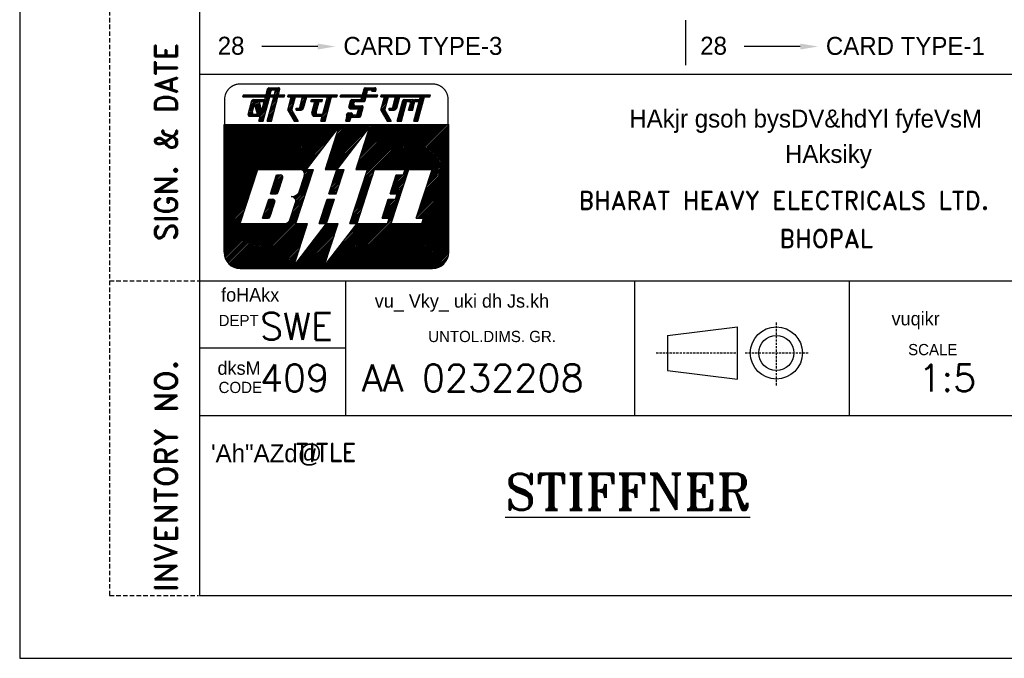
# Model space of a CAD drawing. Extents: x -1368 to 102, y -1052 to 1027.
# Tile 1 of 4: x -1368 to -602, y -1052 to -554. Entities that reach past the tile are written whole.
import ezdxf
from ezdxf.enums import TextEntityAlignment as Align

# ---------------------------------------------------------------- set-up
doc = ezdxf.new("R2010")
doc.units = 0
doc.header["$MEASUREMENT"] = 0
doc.linetypes.add('DASHED', pattern=[0.75, 0.5, -0.25])
doc.linetypes.add('HIDDEN', pattern=[0.375, 0.25, -0.125])
doc.layers.get('0').update_dxf_attribs({"linetype": 'CONTINUOUS'})
doc.layers.add('TEXT', color=3, linetype='CONTINUOUS')
doc.styles.add('HINDI', font='hindi')
doc.styles.add('ROMAND', font='romand')
doc.styles.add('ROMANS', font='romans')
doc.styles.add('ROMANT', font='romant.shx')

# ---------------------------------------------------------------- blocks, each defined once
blk = doc.blocks.new('*X17')
at = {"color": 0}
for p, q in [((31.56, 28.02), (32.19, 28.65)), ((31.62, 28.26), (32.25, 28.89)), ((31.69, 28.51), (32.28, 29.1)), ((31.75, 28.75), (32.11, 29.1)), ((31.82, 28.99), (31.93, 29.1)), ((31.23, 26.81), (31.86, 27.44)), ((31.3, 27.06), (31.93, 27.68)), ((31.36, 27.3), (31.99, 27.93)), ((31.43, 27.54), (32.06, 28.17)), ((31.49, 27.78), (32.12, 28.41)), ((31.16, 26.39), (31.73, 26.96)), ((31.17, 26.57), (31.8, 27.2)), ((31.34, 26.39), (31.67, 26.72)), ((31.52, 26.39), (31.6, 26.48))]:
    blk.add_line(p, q, dxfattribs=at)
blk = doc.blocks.new('*X16')
at = {"color": 0}
for p, q in [((29.69, 27.92), (30.56, 28.79)), ((29.76, 28.17), (30.38, 28.79)), ((29.82, 28.41), (30.2, 28.79)), ((29.89, 28.65), (30.03, 28.79)), ((30.5, 28.56), (30.73, 28.79)), ((30.62, 27.97), (31.44, 28.79)), ((30.66, 28.54), (30.91, 28.79)), ((30.69, 28.21), (31.14, 28.67)), ((30.73, 28.44), (31.07, 28.77)), ((31.15, 28.67), (31.26, 28.79)), ((31.39, 28.56), (31.62, 28.79)), ((31.57, 28.56), (31.75, 28.75)), ((29.43, 26.96), (30.06, 27.59)), ((29.5, 27.2), (30.13, 27.83)), ((29.56, 27.44), (30.19, 28.07)), ((29.63, 27.68), (30.26, 28.31)), ((30.56, 27.73), (31.19, 28.36)), ((30.63, 27.62), (31.12, 28.12)), ((30.8, 27.62), (31.06, 27.88)), ((30.98, 27.62), (30.99, 27.64)), ((29.3, 26.47), (29.93, 27.1)), ((29.37, 26.72), (30, 27.34)), ((29.4, 26.39), (29.87, 26.86)), ((29.57, 26.39), (29.8, 26.62))]:
    blk.add_line(p, q, dxfattribs=at)
blk = doc.blocks.new('*X15')
at = {"color": 0}
for p, q in [((27.5, 27.86), (28.13, 28.49)), ((27.57, 28.1), (28.2, 28.73)), ((27.63, 28.34), (28.26, 28.97)), ((27.7, 28.58), (28.22, 29.1)), ((27.76, 28.82), (28.04, 29.1)), ((27.83, 29.06), (27.86, 29.1)), ((28.5, 27.62), (29.39, 28.5)), ((28.82, 28.12), (29.45, 28.74)), ((28.89, 28.36), (29.52, 28.99)), ((28.95, 28.6), (29.45, 29.1)), ((29.02, 28.84), (29.28, 29.1)), ((29.08, 29.08), (29.1, 29.1)), ((27.44, 27.62), (28.07, 28.24)), ((27.51, 27.51), (28, 28)), ((27.57, 27.39), (27.94, 27.76)), ((27.64, 27.28), (27.93, 27.57)), ((27.7, 27.17), (27.99, 27.46)), ((28.36, 27.65), (28.56, 27.85)), ((28.36, 27.83), (28.38, 27.85)), ((28.68, 27.62), (29.32, 28.26)), ((28.86, 27.62), (29.26, 28.02)), ((29.08, 27.67), (29.17, 27.76)), ((27.76, 27.06), (28.06, 27.35)), ((27.83, 26.95), (28.12, 27.24)), ((27.89, 26.83), (28.19, 27.13)), ((27.96, 26.72), (28.25, 27.01)), ((28.02, 26.61), (28.32, 26.9)), ((28.09, 26.5), (28.38, 26.79)), ((28.16, 26.39), (28.44, 26.68)), ((28.33, 26.39), (28.51, 26.56)), ((28.51, 26.39), (28.57, 26.45))]:
    blk.add_line(p, q, dxfattribs=at)
blk = doc.blocks.new('*X14')
at = {"color": 0}
for p, q in [((27.48, 29.25), (27.56, 29.33)), ((27.51, 29.1), (27.74, 29.33)), ((27.69, 29.1), (27.92, 29.33)), ((27.86, 29.1), (28.09, 29.33)), ((28.04, 29.1), (28.27, 29.33)), ((28.22, 29.1), (28.45, 29.33)), ((28.39, 29.1), (28.62, 29.33)), ((28.57, 29.1), (28.8, 29.33)), ((28.75, 29.1), (28.98, 29.33)), ((28.92, 29.1), (29.15, 29.33)), ((29.1, 29.1), (29.33, 29.33)), ((29.28, 29.1), (29.51, 29.33)), ((29.45, 29.1), (29.68, 29.33)), ((29.63, 29.1), (29.86, 29.33)), ((29.81, 29.1), (30.04, 29.33)), ((29.98, 29.1), (30.21, 29.33)), ((30.16, 29.1), (30.39, 29.33)), ((30.34, 29.1), (30.57, 29.33)), ((30.51, 29.1), (30.74, 29.33)), ((30.69, 29.1), (30.92, 29.33)), ((30.87, 29.1), (31.1, 29.33)), ((31.04, 29.1), (31.27, 29.33)), ((31.22, 29.1), (31.45, 29.33)), ((31.4, 29.1), (31.63, 29.33)), ((31.57, 29.1), (31.8, 29.33)), ((31.75, 29.1), (31.98, 29.33)), ((31.93, 29.1), (32.16, 29.33)), ((32.11, 29.1), (32.34, 29.33)), ((32.28, 29.1), (32.51, 29.33)), ((32.46, 29.1), (32.69, 29.33)), ((32.64, 29.1), (32.87, 29.33)), ((32.81, 29.1), (32.93, 29.22))]:
    blk.add_line(p, q, dxfattribs=at)
blk = doc.blocks.new('*X13')
at = {"color": 0}
for p, q in [((23.88, 27.95), (24.72, 28.79)), ((23.95, 28.19), (24.55, 28.79)), ((24.01, 28.43), (24.37, 28.79)), ((24.08, 28.67), (24.19, 28.79)), ((24.67, 28.56), (24.9, 28.79)), ((24.85, 28.56), (25.08, 28.79)), ((25.02, 28.56), (25.56, 29.1)), ((25.2, 28.56), (25.74, 29.1)), ((25.32, 29.03), (25.39, 29.1)), ((25.38, 28.56), (25.76, 28.94)), ((25.56, 28.56), (25.69, 28.7)), ((23.92, 27.81), (24.44, 28.33)), ((24.06, 27.77), (24.45, 28.17)), ((24.23, 27.77), (24.56, 28.1)), ((24.41, 27.77), (24.74, 28.1)), ((24.55, 26.85), (25.43, 27.73)), ((24.59, 27.77), (24.92, 28.1)), ((24.73, 26.85), (25.37, 27.49)), ((24.76, 27.77), (25.09, 28.1)), ((24.87, 27.34), (25.49, 27.96)), ((24.9, 27.72), (25.27, 28.1)), ((24.93, 27.59), (25.42, 28.07)), ((23.63, 26.99), (23.95, 27.31)), ((23.69, 27.23), (23.76, 27.29)), ((23.7, 26.88), (24.13, 27.31)), ((23.84, 26.85), (24.26, 27.26)), ((24.02, 26.85), (24.29, 27.12)), ((24.2, 26.85), (24.43, 27.08)), ((24.38, 26.85), (24.61, 27.08)), ((24.91, 26.85), (25.3, 27.25)), ((25.08, 26.85), (25.24, 27.01))]:
    blk.add_line(p, q, dxfattribs=at)
blk = doc.blocks.new('*X12')
at = {"color": 0}
for p, q in [((22.95, 29.14), (23.14, 29.33)), ((23.09, 29.1), (23.32, 29.33)), ((23.27, 29.1), (23.5, 29.33)), ((23.44, 29.1), (23.67, 29.33)), ((23.62, 29.1), (23.85, 29.33)), ((23.8, 29.1), (24.03, 29.33)), ((23.97, 29.1), (24.2, 29.33)), ((24.15, 29.1), (24.38, 29.33)), ((24.33, 29.1), (24.56, 29.33)), ((24.5, 29.1), (24.73, 29.33)), ((24.68, 29.1), (24.91, 29.33)), ((24.86, 29.1), (25.09, 29.33)), ((25.03, 29.1), (25.26, 29.33)), ((25.21, 29.1), (25.44, 29.33)), ((25.39, 29.1), (25.62, 29.33)), ((25.56, 29.1), (25.79, 29.33)), ((25.74, 29.1), (25.97, 29.33)), ((25.92, 29.1), (26.15, 29.33)), ((26.09, 29.1), (26.32, 29.33)), ((26.27, 29.1), (26.5, 29.33)), ((26.45, 29.1), (26.68, 29.33)), ((26.63, 29.1), (26.86, 29.33)), ((26.8, 29.1), (27.03, 29.33)), ((26.98, 29.1), (27.08, 29.2))]:
    blk.add_line(p, q, dxfattribs=at)
blk = doc.blocks.new('*X11')
at = {"color": 0}
for p, q in [((25.44, 29.33), (26.21, 30.1)), ((25.45, 29.52), (26.03, 30.1)), ((25.52, 29.76), (25.86, 30.1)), ((25.58, 30), (25.67, 30.09)), ((25.62, 29.33), (25.95, 29.66)), ((26.16, 29.87), (26.39, 30.1)), ((26.33, 29.87), (26.56, 30.1)), ((26.44, 29.8), (26.74, 30.1)), ((26.54, 29.72), (26.89, 30.07)), ((26.71, 29.72), (26.94, 29.95)), ((25.79, 29.33), (25.89, 29.42))]:
    blk.add_line(p, q, dxfattribs=at)
blk = doc.blocks.new('*X10')
at = {"color": 0}
for p, q in [((23.56, 26.39), (24.02, 26.85)), ((23.6, 26.61), (23.84, 26.85)), ((23.67, 26.85), (23.7, 26.88)), ((23.74, 26.39), (24.1, 26.75)), ((23.92, 26.39), (24.04, 26.51))]:
    blk.add_line(p, q, dxfattribs=at)
blk = doc.blocks.new('*X9')
at = {"color": 0}
for p, q in [((17.09, 29.11), (17.31, 29.33)), ((17.26, 29.1), (17.49, 29.33)), ((17.43, 29.1), (17.66, 29.33)), ((17.61, 29.1), (17.84, 29.33)), ((17.79, 29.1), (18.02, 29.33)), ((17.96, 29.1), (18.19, 29.33)), ((18.14, 29.1), (18.37, 29.33)), ((18.32, 29.1), (18.55, 29.33)), ((18.49, 29.1), (18.72, 29.33)), ((18.67, 29.1), (18.9, 29.33)), ((18.85, 29.1), (19.08, 29.33)), ((19.02, 29.1), (19.25, 29.33)), ((19.2, 29.1), (19.43, 29.33)), ((19.38, 29.1), (19.61, 29.33)), ((19.55, 29.1), (19.78, 29.33)), ((19.7, 28.71), (19.77, 28.79)), ((19.72, 28.56), (19.95, 28.79)), ((19.73, 29.1), (19.96, 29.33)), ((19.9, 28.56), (20.13, 28.79)), ((19.91, 29.1), (20.14, 29.33)), ((20.07, 28.56), (20.3, 28.79)), ((20.08, 29.1), (20.31, 29.33)), ((20.25, 28.56), (20.48, 28.79)), ((20.26, 29.1), (20.49, 29.33)), ((20.43, 28.56), (20.66, 28.79)), ((20.44, 29.1), (20.67, 29.33)), ((20.61, 29.1), (20.84, 29.33)), ((20.61, 28.56), (20.84, 28.79)), ((20.78, 28.56), (20.95, 28.73)), ((20.79, 29.1), (21.02, 29.33)), ((20.97, 29.1), (21.2, 29.33)), ((21.15, 29.1), (21.38, 29.33)), ((21.32, 29.1), (21.55, 29.33)), ((21.5, 29.1), (21.73, 29.33)), ((21.68, 29.1), (21.91, 29.33)), ((21.85, 29.1), (22.08, 29.33)), ((22.03, 29.1), (22.26, 29.33)), ((22.21, 29.1), (22.44, 29.33)), ((22.38, 29.1), (22.61, 29.33))]:
    blk.add_line(p, q, dxfattribs=at)
blk = doc.blocks.new('*X8')
at = {"color": 0}
for p, q in [((17.18, 27.97), (17.81, 28.59)), ((17.25, 28.21), (17.88, 28.84)), ((17.31, 28.45), (17.94, 29.08)), ((17.38, 28.69), (17.79, 29.1)), ((17.44, 28.93), (17.61, 29.1)), ((18.44, 27.98), (19.07, 28.61)), ((18.5, 28.22), (19.13, 28.85)), ((18.57, 28.47), (19.2, 29.09)), ((18.63, 28.71), (19.02, 29.1)), ((18.7, 28.95), (18.85, 29.1)), ((19.94, 27.89), (20.57, 28.52)), ((20, 28.13), (20.43, 28.56)), ((20.07, 28.38), (20.25, 28.56)), ((21.19, 27.91), (21.82, 28.54)), ((21.26, 28.15), (21.89, 28.78)), ((21.32, 28.39), (21.95, 29.02)), ((21.39, 28.63), (21.85, 29.1)), ((21.45, 28.88), (21.68, 29.1)), ((17.12, 27.72), (17.75, 28.35)), ((17.13, 27.56), (17.68, 28.11)), ((17.19, 27.44), (17.62, 27.87)), ((17.26, 27.33), (17.55, 27.63)), ((17.32, 27.22), (17.61, 27.51)), ((17.39, 27.11), (17.68, 27.4)), ((18.01, 27.73), (18.13, 27.85)), ((18.07, 27.62), (18.31, 27.85)), ((18.25, 27.62), (19, 28.37)), ((18.43, 27.62), (18.94, 28.13)), ((18.61, 27.62), (18.87, 27.89)), ((19.77, 27.2), (20.37, 27.8)), ((19.81, 27.41), (20.44, 28.04)), ((19.82, 27.07), (20.31, 27.56)), ((19.87, 27.65), (20.5, 28.28)), ((20.92, 26.93), (21.56, 27.57)), ((21, 27.19), (21.63, 27.81)), ((21.06, 27.43), (21.69, 28.06)), ((21.13, 27.67), (21.76, 28.3)), ((17.45, 27), (17.74, 27.29)), ((17.51, 26.88), (17.81, 27.18)), ((17.58, 26.77), (17.87, 27.06)), ((17.64, 26.66), (17.94, 26.95)), ((17.71, 26.55), (18, 26.84)), ((17.77, 26.44), (18.07, 26.73)), ((17.9, 26.39), (18.13, 26.62)), ((18.08, 26.39), (18.19, 26.5)), ((18.26, 26.39), (18.26, 26.39)), ((19.91, 26.98), (20.25, 27.32)), ((20.04, 26.93), (20.3, 27.19)), ((20.21, 26.93), (20.44, 27.16)), ((20.39, 26.93), (20.62, 27.16)), ((20.57, 26.93), (20.8, 27.16)), ((20.74, 26.93), (20.97, 27.16)), ((20.8, 26.46), (21.43, 27.09)), ((20.87, 26.7), (21.5, 27.33)), ((20.91, 26.39), (21.37, 26.85)), ((21.09, 26.39), (21.3, 26.61))]:
    blk.add_line(p, q, dxfattribs=at)
blk = doc.blocks.new('*X7')
at = {"color": 0}
for p, q in [((13.41, 28.26), (13.71, 28.56)), ((13.45, 28.12), (13.89, 28.56)), ((13.46, 28.49), (13.51, 28.54)), ((13.49, 27.98), (13.95, 28.44)), ((13.53, 27.85), (13.98, 28.3)), ((13.57, 27.71), (14.01, 28.16)), ((13.6, 27.57), (14.05, 28.02)), ((13.64, 27.43), (14.08, 27.87)), ((13.68, 27.29), (14.12, 27.73)), ((13.72, 27.16), (14.15, 27.59)), ((13.9, 27.16), (14.17, 27.43)), ((14.08, 27.16), (14.1, 27.18))]:
    blk.add_line(p, q, dxfattribs=at)
blk = doc.blocks.new('*X6')
at = {"color": 0}
for p, q in [((12.91, 27.94), (13.46, 28.49)), ((12.97, 28.18), (13.59, 28.79)), ((13.04, 28.42), (13.41, 28.79)), ((13.1, 28.66), (13.23, 28.79)), ((13.51, 28.54), (13.76, 28.79)), ((13.71, 28.56), (13.94, 28.79)), ((13.89, 28.56), (14.12, 28.79)), ((14.06, 28.56), (14.29, 28.79)), ((14.24, 28.56), (14.47, 28.79)), ((14.42, 28.56), (14.49, 28.63)), ((12.7, 27.02), (13.19, 27.51)), ((12.72, 27.21), (13.26, 27.76)), ((12.78, 27.45), (13.32, 28)), ((12.84, 27.69), (13.39, 28.24)), ((12.79, 26.94), (13.15, 27.29)), ((12.96, 26.93), (13.22, 27.18)), ((13.14, 26.93), (13.37, 27.16)), ((13.32, 26.93), (13.55, 27.16)), ((13.49, 26.93), (13.72, 27.16)), ((13.67, 26.93), (13.9, 27.16)), ((13.85, 26.93), (14.08, 27.16)), ((14.03, 26.93), (14.04, 26.94))]:
    blk.add_line(p, q, dxfattribs=at)
blk = doc.blocks.new('*X5')
at = {"color": 0}
for p, q in [((12.13, 29.1), (12.36, 29.33)), ((12.15, 29.3), (12.18, 29.33)), ((12.31, 29.1), (12.54, 29.33)), ((12.48, 29.1), (12.71, 29.33)), ((12.66, 29.1), (12.89, 29.33)), ((12.84, 29.1), (13.07, 29.33)), ((13.01, 29.1), (13.24, 29.33)), ((13.19, 29.1), (13.42, 29.33)), ((13.37, 29.1), (13.6, 29.33)), ((13.54, 29.1), (13.77, 29.33)), ((13.72, 29.1), (13.95, 29.33)), ((13.9, 29.1), (14.13, 29.33)), ((14.07, 29.1), (14.3, 29.33)), ((14.25, 29.1), (14.48, 29.33)), ((14.43, 29.1), (14.66, 29.33)), ((14.6, 29.1), (14.83, 29.33)), ((14.78, 29.1), (15.01, 29.33)), ((14.96, 29.1), (15.19, 29.33)), ((15.13, 29.1), (15.36, 29.33)), ((15.31, 29.1), (15.54, 29.33)), ((15.49, 29.1), (15.72, 29.33)), ((15.66, 29.1), (15.89, 29.33)), ((15.84, 29.1), (16.07, 29.33)), ((16.02, 29.1), (16.25, 29.33)), ((16.2, 29.1), (16.43, 29.33)), ((16.37, 29.1), (16.6, 29.33)), ((16.55, 29.1), (16.76, 29.31))]:
    blk.add_line(p, q, dxfattribs=at)
blk = doc.blocks.new('*X4')
at = {"color": 0}
for p, q in [((14.69, 29.36), (15.43, 30.1)), ((14.75, 29.6), (15.25, 30.1)), ((14.81, 29.84), (15.07, 30.1)), ((14.83, 29.33), (15.25, 29.74)), ((15.37, 29.87), (15.6, 30.1)), ((15.55, 29.87), (15.78, 30.1)), ((15.62, 29.41), (16.21, 30)), ((15.67, 29.81), (15.96, 30.1)), ((15.68, 29.65), (16.12, 30.09)), ((15.72, 29.33), (16.18, 29.79)), ((15.01, 29.33), (15.18, 29.5)), ((15.89, 29.33), (16.12, 29.55))]:
    blk.add_line(p, q, dxfattribs=at)
blk = doc.blocks.new('*X3')
at = {"color": 0}
for p, q in [((14.3, 27.91), (14.93, 28.54)), ((14.36, 28.15), (14.99, 28.78)), ((14.43, 28.39), (15.05, 29.02)), ((14.49, 28.63), (14.96, 29.1)), ((14.56, 28.87), (14.78, 29.1)), ((15.23, 27.96), (15.86, 28.59)), ((15.29, 28.2), (15.92, 28.83)), ((15.36, 28.44), (15.99, 29.07)), ((15.42, 28.68), (15.84, 29.1)), ((15.49, 28.92), (15.66, 29.1)), ((14.04, 26.94), (14.67, 27.57)), ((14.1, 27.18), (14.73, 27.81)), ((14.17, 27.43), (14.8, 28.05)), ((14.23, 27.67), (14.86, 28.3)), ((14.97, 26.99), (15.6, 27.62)), ((15.04, 27.23), (15.66, 27.86)), ((15.1, 27.48), (15.73, 28.1)), ((15.17, 27.72), (15.79, 28.34)), ((13.91, 26.46), (14.54, 27.09)), ((13.97, 26.7), (14.6, 27.33)), ((14.02, 26.39), (14.47, 26.85)), ((14.19, 26.39), (14.41, 26.61)), ((14.84, 26.51), (15.47, 27.14)), ((14.9, 26.39), (15.41, 26.9)), ((14.91, 26.75), (15.54, 27.38)), ((15.08, 26.39), (15.34, 26.65)), ((15.25, 26.39), (15.28, 26.41))]:
    blk.add_line(p, q, dxfattribs=at)
blk = doc.blocks.new('*X2')
at = {"color": 0}
for p, q in [((10, 17.42), (18.58, 26)), ((10, 17.6), (18.4, 26)), ((10, 17.78), (18.22, 26)), ((10, 17.95), (18.05, 26)), ((10, 18.13), (17.87, 26)), ((10, 18.31), (17.69, 26)), ((10, 18.49), (17.51, 26)), ((10, 18.66), (17.34, 26)), ((10, 18.84), (17.16, 26)), ((10, 19.02), (16.98, 26)), ((10, 19.19), (16.81, 26)), ((10, 19.37), (16.63, 26)), ((10, 19.55), (16.45, 26)), ((10, 19.72), (16.28, 26)), ((10, 19.9), (16.1, 26)), ((10, 20.08), (15.92, 26)), ((10, 20.25), (15.75, 26)), ((10, 20.43), (15.57, 26)), ((10, 20.61), (15.39, 26)), ((10, 20.78), (15.22, 26)), ((10, 20.96), (15.04, 26)), ((10, 21.14), (14.86, 26)), ((10, 21.31), (14.69, 26)), ((10, 21.49), (14.51, 26)), ((10, 21.67), (14.33, 26)), ((10, 21.84), (14.16, 26)), ((10, 22.02), (13.98, 26)), ((10, 22.2), (13.8, 26)), ((10, 22.37), (13.63, 26)), ((10, 22.55), (13.45, 26)), ((10, 22.73), (13.27, 26)), ((10, 22.9), (13.1, 26)), ((10, 23.08), (12.92, 26)), ((10, 23.26), (12.74, 26)), ((10, 23.44), (12.56, 26)), ((10, 23.61), (12.39, 26)), ((10, 23.79), (12.21, 26)), ((10, 23.97), (12.03, 26)), ((10, 24.14), (11.86, 26)), ((10, 24.32), (11.68, 26)), ((10, 24.5), (11.5, 26)), ((10, 24.67), (11.33, 26)), ((10, 24.85), (11.15, 26)), ((10, 25.03), (10.97, 26)), ((10, 25.2), (10.8, 26)), ((10, 25.38), (10.62, 26)), ((10, 25.56), (10.44, 26)), ((10, 25.73), (10.27, 26)), ((10, 25.91), (10.09, 26)), ((13.75, 21), (18.75, 26)), ((13.93, 21), (18.93, 26)), ((14.11, 21), (19.11, 26)), ((14.28, 21), (19.28, 26)), ((14.46, 21), (19.46, 26)), ((14.64, 21), (19.64, 26)), ((14.81, 21), (19.81, 26)), ((14.99, 21), (19.99, 26)), ((15.17, 21), (20.17, 26)), ((15.34, 21), (20.34, 26)), ((15.52, 21), (20.52, 26)), ((15.7, 21), (20.7, 26)), ((15.87, 21), (20.87, 26)), ((16.05, 21), (21.05, 26)), ((16.23, 21), (21.23, 26)), ((16.4, 21), (21.4, 26)), ((16.58, 21), (21.58, 26)), ((16.76, 21), (21.76, 26)), ((16.93, 21), (21.93, 26)), ((17.11, 21), (22.11, 26)), ((17.29, 21), (22.29, 26)), ((17.46, 21), (22.46, 26)), ((17.64, 21), (22.64, 26)), ((17.82, 21), (22.82, 26)), ((17.99, 21), (22.99, 26)), ((18.17, 21), (22.37, 25.2)), ((21.28, 21.11), (26.18, 26)), ((21.35, 21), (26.35, 26)), ((21.37, 21.37), (26, 26)), ((21.45, 21.63), (25.82, 26)), ((21.53, 21), (25.9, 25.37)), ((21.54, 21.89), (25.65, 26)), ((21.62, 22.16), (25.47, 26)), ((21.71, 22.42), (25.29, 26)), ((21.8, 22.68), (25.12, 26)), ((21.88, 22.94), (24.94, 26)), ((21.97, 23.2), (24.76, 26)), ((22.05, 23.46), (24.59, 26)), ((22.14, 23.73), (24.41, 26)), ((22.22, 23.99), (24.23, 26)), ((22.31, 24.25), (24.06, 26)), ((22.39, 24.51), (23.88, 26)), ((22.48, 24.77), (23.7, 26)), ((22.56, 25.04), (23.53, 26)), ((22.65, 25.3), (23.35, 26)), ((22.73, 25.56), (23.17, 26)), ((24.7, 21.17), (29.54, 26)), ((24.71, 21), (29.71, 26)), ((24.79, 21.43), (29.36, 26)), ((24.87, 21.69), (29.18, 26)), ((24.89, 21), (29.89, 26)), ((24.96, 21.95), (29.01, 26)), ((25.04, 22.22), (28.83, 26)), ((25.07, 21), (30.07, 26)), ((25.13, 22.48), (28.65, 26)), ((25.21, 22.74), (28.47, 26)), ((25.24, 21), (30.24, 26)), ((25.3, 23), (28.3, 26)), ((25.39, 23.26), (28.12, 26)), ((25.42, 21), (30.42, 26)), ((25.47, 23.53), (27.94, 26)), ((25.56, 23.79), (27.77, 26)), ((25.6, 21), (30.6, 26)), ((25.61, 19.95), (31.66, 26)), ((25.64, 24.05), (27.59, 26)), ((25.69, 20.21), (31.48, 26)), ((25.73, 24.31), (27.41, 26)), ((25.77, 21), (30.77, 26)), ((25.78, 20.48), (31.3, 26)), ((25.81, 24.57), (27.24, 26)), ((25.86, 20.74), (31.13, 26)), ((25.9, 24.83), (27.06, 26)), ((25.95, 21), (30.95, 26)), ((25.98, 25.1), (26.88, 26)), ((26.07, 25.36), (26.71, 26)), ((26.15, 25.62), (26.53, 26)), ((26.83, 21), (31.83, 26)), ((27.01, 21), (32.01, 26)), ((27.19, 21), (32.19, 26)), ((27.36, 21), (32.36, 26)), ((27.54, 21), (32.54, 26)), ((27.72, 21), (32.72, 26)), ((27.89, 21), (32.89, 26)), ((28.07, 21), (33.07, 26)), ((28.25, 21), (33.25, 26)), ((28.42, 21), (33.42, 26)), ((28.6, 21), (33.6, 26)), ((28.78, 21), (33.78, 26)), ((28.95, 21), (33.95, 26)), ((29.13, 21), (34.13, 26)), ((29.31, 21), (34.31, 26)), ((29.49, 21), (34.49, 26)), ((29.66, 21), (34.66, 26)), ((29.84, 21), (34.84, 26)), ((29.96, 20.41), (35, 25.45)), ((30.02, 21), (35, 25.98)), ((30.04, 20.67), (35, 25.63)), ((30.13, 20.94), (35, 25.81)), ((30.72, 21), (35, 25.28)), ((18.35, 21), (21.79, 24.44)), ((21.71, 21), (25.32, 24.62)), ((30.9, 21), (35, 25.1)), ((31.08, 21), (35, 24.92)), ((31.25, 21), (35, 24.75)), ((31.43, 21), (35, 24.57)), ((31.61, 21), (35, 24.39)), ((31.78, 21), (35, 24.22)), ((18.52, 21), (21.21, 23.68)), ((21.88, 21), (24.74, 23.86)), ((22.06, 21), (24.16, 23.1)), ((31.96, 21), (35, 24.04)), ((32.14, 21), (35, 23.86)), ((32.31, 21), (35, 23.69)), ((32.49, 21), (35, 23.51)), ((32.67, 21), (35, 23.33)), ((32.84, 21), (35, 23.16)), ((18.66, 20.96), (20.62, 22.92)), ((18.77, 20.89), (20.04, 22.16)), ((22.24, 21), (23.58, 22.34)), ((32.7, 19.62), (35, 21.92)), ((32.79, 19.88), (35, 22.1)), ((32.87, 20.14), (35, 22.27)), ((32.96, 20.41), (35, 22.45)), ((33.02, 21), (35, 22.98)), ((33.04, 20.67), (35, 22.63)), ((33.13, 20.93), (35, 22.8)), ((10, 17.25), (13.75, 21)), ((18.77, 19.83), (19.94, 21)), ((18.85, 20.09), (19.76, 21)), ((18.86, 20.8), (19.46, 21.4)), ((18.92, 20.69), (19.23, 21)), ((18.94, 20.35), (19.59, 21)), ((18.96, 20.55), (19.41, 21)), ((22.1, 19.63), (23.29, 20.81)), ((22.19, 19.89), (23.3, 21)), ((22.27, 20.15), (23.12, 21)), ((22.36, 20.41), (22.94, 21)), ((22.41, 21), (22.99, 21.58)), ((22.44, 20.68), (22.77, 21)), ((22.53, 20.94), (22.59, 21)), ((25.52, 19.69), (26.71, 20.88)), ((32.19, 18.05), (35, 20.86)), ((32.28, 18.31), (35, 21.03)), ((32.36, 18.57), (35, 21.21)), ((32.45, 18.83), (35, 21.39)), ((32.53, 19.1), (35, 21.56)), ((32.62, 19.36), (35, 21.74)), ((10, 17.07), (13.66, 20.73)), ((10, 16.89), (13.58, 20.47)), ((10, 16.72), (13.49, 20.21)), ((10, 16.54), (13.41, 19.95)), ((18.43, 18.78), (19.61, 19.97)), ((18.51, 19.04), (19.7, 20.23)), ((18.6, 19.31), (19.78, 20.49)), ((18.68, 19.57), (19.87, 20.75)), ((21.76, 18.58), (22.95, 19.77)), ((21.85, 18.84), (23.03, 20.03)), ((21.93, 19.11), (23.12, 20.29)), ((22.02, 19.37), (23.2, 20.55)), ((25.18, 18.64), (26.37, 19.83)), ((25.27, 18.9), (26.45, 20.09)), ((25.35, 19.17), (26.54, 20.35)), ((25.44, 19.43), (26.62, 20.61)), ((28.52, 18.44), (30.3, 20.22)), ((28.55, 18.3), (30.21, 19.96)), ((28.6, 18.7), (30.38, 20.48)), ((28.69, 18.97), (30.47, 20.74)), ((28.77, 19.23), (29.95, 20.4)), ((28.86, 19.49), (29.77, 20.4)), ((28.94, 19.75), (29.59, 20.4)), ((29.03, 20.01), (29.42, 20.4)), ((29.11, 20.28), (29.24, 20.4)), ((31.68, 16.48), (35, 19.8)), ((31.77, 16.74), (35, 19.97)), ((31.85, 17), (35, 20.15)), ((31.94, 17.26), (35, 20.33)), ((32.02, 17.52), (35, 20.5)), ((32.11, 17.79), (35, 20.68)), ((10, 16.36), (13.32, 19.69)), ((10, 16.19), (13.24, 19.42)), ((10, 16.01), (13.15, 19.16)), ((10, 15.83), (13.07, 18.9)), ((10, 15.66), (12.98, 18.64)), ((17.85, 17.85), (19.44, 19.44)), ((17.92, 17.75), (19.36, 19.18)), ((17.97, 17.62), (19.27, 18.92)), ((17.98, 17.45), (19.19, 18.66)), ((18.34, 18.52), (19.53, 19.71)), ((21.68, 18.32), (22.86, 19.51)), ((21.84, 18.3), (22.78, 19.24)), ((22.01, 18.3), (22.69, 18.98)), ((22.19, 18.3), (22.61, 18.72)), ((24.84, 17.6), (26.03, 18.78)), ((24.93, 17.86), (26.11, 19.04)), ((25.01, 18.12), (26.2, 19.3)), ((25.1, 18.38), (26.28, 19.57)), ((28.73, 18.3), (30.13, 19.7)), ((28.91, 18.3), (30.04, 19.43)), ((29.08, 18.3), (29.96, 19.17)), ((29.19, 18.06), (29.79, 18.65)), ((29.26, 18.3), (29.87, 18.91)), ((31.42, 15.69), (35, 19.27)), ((31.51, 15.95), (35, 19.44)), ((31.51, 15.6), (35, 19.09)), ((31.59, 16.22), (35, 19.62)), ((31.69, 15.6), (35, 18.91)), ((31.86, 15.6), (35, 18.74)), ((10, 15.48), (12.9, 18.38)), ((10, 15.3), (12.81, 18.12)), ((10, 15.13), (12.73, 17.85)), ((10, 14.95), (12.64, 17.59)), ((17.63, 17.98), (17.66, 18.01)), ((17.66, 16.43), (18.85, 17.61)), ((17.75, 17.93), (17.91, 18.09)), ((17.75, 16.69), (18.93, 17.87)), ((17.83, 16.95), (19.02, 18.13)), ((17.92, 17.21), (19.1, 18.4)), ((21.08, 16.49), (22.27, 17.67)), ((21.17, 16.75), (22.12, 17.7)), ((21.25, 17.01), (21.94, 17.7)), ((21.34, 17.27), (21.77, 17.7)), ((21.42, 17.53), (21.59, 17.7)), ((22.37, 18.3), (22.52, 18.46)), ((24.5, 16.55), (25.69, 17.73)), ((24.59, 16.81), (25.77, 17.99)), ((24.67, 17.07), (25.86, 18.26)), ((24.76, 17.33), (25.94, 18.52)), ((27.15, 10), (35, 17.85)), ((27.32, 10), (35, 17.68)), ((27.67, 15.82), (29.45, 17.6)), ((27.75, 16.09), (29.53, 17.86)), ((27.84, 16.35), (29.62, 18.12)), ((27.92, 16.61), (29.01, 17.7)), ((28.01, 16.87), (28.84, 17.7)), ((28.09, 17.13), (28.66, 17.7)), ((28.18, 17.39), (28.48, 17.7)), ((28.26, 17.66), (28.31, 17.7)), ((29.11, 17.79), (29.7, 18.39)), ((32.01, 15.04), (35, 18.03)), ((32.04, 15.6), (35, 18.56)), ((32.1, 15.31), (35, 18.21)), ((32.18, 15.57), (35, 18.38)), ((10, 14.77), (12.56, 17.33)), ((10, 14.6), (12.47, 17.07)), ((10, 14.42), (12.39, 16.81)), ((10, 14.24), (12.3, 16.54)), ((17.32, 15.38), (18.51, 16.56)), ((17.41, 15.64), (18.59, 16.83)), ((17.49, 15.9), (18.68, 17.09)), ((17.58, 16.16), (18.76, 17.35)), ((20.74, 15.44), (21.93, 16.62)), ((20.83, 15.7), (22.01, 16.89)), ((20.91, 15.96), (22.1, 17.15)), ((21, 16.23), (22.18, 17.41)), ((24.16, 15.5), (25.35, 16.69)), ((24.25, 15.76), (25.43, 16.95)), ((24.33, 16.02), (25.52, 17.21)), ((24.42, 16.29), (25.6, 17.47)), ((27.5, 10), (35, 17.5)), ((27.62, 15.6), (29.36, 17.34)), ((27.68, 10), (35, 17.32)), ((27.8, 15.6), (29.27, 17.08)), ((27.85, 10), (35, 17.15)), ((27.97, 15.6), (29.19, 16.82)), ((28.03, 10), (35, 16.97)), ((28.15, 15.6), (29.1, 16.55)), ((28.21, 10), (35, 16.79)), ((28.38, 10), (35, 16.62)), ((28.56, 10), (35, 16.44)), ((10, 14.07), (12.22, 16.28)), ((10, 13.89), (12.13, 16.02)), ((10, 13.71), (12.05, 15.76)), ((10, 13.54), (11.96, 15.5)), ((12.12, 10), (18.42, 16.3)), ((12.3, 10), (18.34, 16.04)), ((12.47, 10), (18.25, 15.78)), ((12.65, 10), (18.17, 15.52)), ((20.66, 15.18), (21.84, 16.36)), ((20.66, 15), (21.76, 16.1)), ((20.83, 15), (21.67, 15.84)), ((21.01, 15), (21.59, 15.58)), ((23.26, 10), (28.76, 15.51)), ((24.02, 15), (25.18, 16.16)), ((24.08, 15.24), (25.26, 16.42)), ((24.19, 15), (25.09, 15.9)), ((24.37, 15), (25.01, 15.64)), ((24.55, 15), (24.92, 15.38)), ((28.26, 15.18), (28.85, 15.77)), ((28.33, 15.6), (29.02, 16.29)), ((28.34, 15.44), (28.93, 16.03)), ((28.74, 10), (35, 16.26)), ((28.92, 10), (35, 16.08)), ((29.09, 10), (35, 15.91)), ((29.27, 10), (35, 15.73)), ((29.45, 10), (35, 15.55)), ((29.62, 10), (35, 15.38)), ((10, 13.36), (11.88, 15.24)), ((10, 11.77), (13.23, 15)), ((10, 11.94), (13.06, 15)), ((10, 12.12), (12.88, 15)), ((10, 12.3), (12.7, 15)), ((10, 12.47), (12.53, 15)), ((10, 12.65), (12.35, 15)), ((10, 12.83), (12.17, 15)), ((10, 13.01), (11.99, 15)), ((10, 13.18), (11.82, 15)), ((10.01, 11.6), (13.41, 15)), ((10.03, 11.45), (13.59, 15)), ((10.07, 11.31), (13.76, 15)), ((10.11, 11.17), (13.94, 15)), ((10.16, 11.05), (14.12, 15)), ((10.22, 10.93), (14.29, 15)), ((10.29, 10.82), (14.47, 15)), ((10.36, 10.72), (14.65, 15)), ((10.44, 10.62), (14.82, 15)), ((10.53, 10.53), (15, 15)), ((10.62, 10.44), (15.18, 15)), ((10.72, 10.36), (15.35, 15)), ((10.82, 10.29), (15.53, 15)), ((10.93, 10.22), (15.71, 15)), ((11.05, 10.16), (15.88, 15)), ((11.17, 10.11), (16.06, 15)), ((11.31, 10.07), (16.24, 15)), ((11.45, 10.03), (16.41, 15)), ((11.6, 10.01), (16.59, 15)), ((11.77, 10), (16.77, 15)), ((11.94, 10), (16.99, 15.04)), ((12.83, 10), (18.08, 15.25)), ((13.01, 10), (18.01, 15)), ((13.18, 10), (18.18, 15)), ((13.36, 10), (18.36, 15)), ((13.54, 10), (18.54, 15)), ((13.71, 10), (18.71, 15)), ((13.89, 10), (18.89, 15)), ((14.07, 10), (19.07, 15)), ((14.24, 10), (19.24, 15)), ((14.42, 10), (19.24, 14.82)), ((14.6, 10), (19.16, 14.56)), ((14.77, 10), (19.07, 14.3)), ((17.6, 10), (22.6, 15)), ((17.78, 10), (22.66, 14.88)), ((17.95, 10), (22.58, 14.62)), ((18.03, 10.6), (22.42, 15)), ((18.13, 10), (22.49, 14.36)), ((18.61, 11.36), (22.25, 15)), ((19.19, 12.12), (22.07, 15)), ((19.77, 12.88), (21.89, 15)), ((20.35, 13.64), (21.72, 15)), ((20.94, 14.4), (21.54, 15)), ((20.96, 10), (25.96, 15)), ((21.14, 10), (26.14, 15)), ((21.19, 15), (21.5, 15.32)), ((21.31, 10), (26.31, 15)), ((21.36, 15), (21.42, 15.05)), ((21.49, 10), (26.49, 15)), ((21.56, 10.78), (25.78, 15)), ((21.67, 10), (26.67, 15)), ((21.84, 10), (26.84, 15)), ((22.02, 10), (27.02, 15)), ((22.14, 11.54), (25.61, 15)), ((22.2, 10), (27.2, 15)), ((22.37, 10), (27.37, 15)), ((22.55, 10), (27.55, 15)), ((22.73, 12.3), (25.43, 15)), ((22.73, 10), (27.73, 15)), ((22.9, 10), (27.9, 15)), ((23.08, 10), (28.08, 15)), ((23.31, 13.06), (25.25, 15)), ((23.44, 10), (28.68, 15.24)), ((23.61, 10), (28.61, 15)), ((23.79, 10), (28.79, 15)), ((23.89, 13.81), (25.08, 15)), ((23.97, 10), (28.97, 15)), ((24.14, 10), (29.14, 15)), ((24.32, 10), (29.32, 15)), ((24.47, 14.57), (24.9, 15)), ((24.5, 10), (29.5, 15)), ((24.67, 10), (29.67, 15)), ((24.72, 15), (24.84, 15.11)), ((24.85, 10), (29.85, 15)), ((25.03, 10), (30.03, 15)), ((25.2, 10), (30.2, 15)), ((25.38, 10), (30.38, 15)), ((25.56, 10), (30.56, 15)), ((25.73, 10), (30.73, 15)), ((25.91, 10), (30.91, 15)), ((26.09, 10), (31.09, 15)), ((26.26, 10), (31.26, 15)), ((26.44, 10), (31.44, 15)), ((26.62, 10), (31.62, 15)), ((26.79, 10), (31.79, 15)), ((26.97, 10), (31.97, 15)), ((29.8, 10), (35, 15.2)), ((29.98, 10), (35, 15.02)), ((30.15, 10), (35, 14.85)), ((30.33, 10), (35, 14.67)), ((30.51, 10), (35, 14.49)), ((30.68, 10), (35, 14.32)), ((14.95, 10), (18.99, 14.04)), ((15.13, 10), (18.9, 13.78)), ((15.3, 10), (18.82, 13.51)), ((15.48, 10), (18.73, 13.25)), ((18.31, 10), (22.41, 14.1)), ((18.49, 10), (22.32, 13.84)), ((18.66, 10), (22.24, 13.57)), ((18.84, 10), (22.15, 13.31)), ((30.86, 10), (35, 14.14)), ((31.04, 10), (35, 13.96)), ((31.21, 10), (35, 13.79)), ((31.39, 10), (35, 13.61)), ((31.57, 10), (35, 13.43)), ((31.74, 10), (35, 13.26)), ((15.66, 10), (18.65, 12.99)), ((15.83, 10), (18.56, 12.73)), ((16.01, 10), (18.48, 12.47)), ((16.19, 10), (18.39, 12.2)), ((19.02, 10), (22.07, 13.05)), ((19.19, 10), (21.98, 12.79)), ((19.37, 10), (21.9, 12.53)), ((19.55, 10), (21.81, 12.27)), ((31.92, 10), (35, 13.08)), ((32.1, 10), (35, 12.9)), ((32.27, 10), (35, 12.73)), ((32.45, 10), (35, 12.55)), ((32.63, 10), (35, 12.37)), ((32.8, 10), (35, 12.2)), ((16.36, 10), (18.31, 11.94)), ((16.54, 10), (18.22, 11.68)), ((16.72, 10), (18.14, 11.42)), ((16.89, 10), (18.05, 11.16)), ((19.72, 10), (21.73, 12)), ((19.9, 10), (21.64, 11.74)), ((20.08, 10), (21.56, 11.48)), ((20.25, 10), (21.47, 11.22)), ((20.43, 10), (21.39, 10.96)), ((32.98, 10), (35, 12.02)), ((33.16, 10), (35, 11.84)), ((33.34, 10.01), (34.99, 11.66)), ((33.54, 10.03), (34.97, 11.46)), ((33.79, 10.1), (34.9, 11.21)), ((17.07, 10), (17.97, 10.9)), ((17.25, 10), (17.88, 10.63)), ((17.42, 10), (17.8, 10.37)), ((20.61, 10), (21.3, 10.69)), ((20.78, 10), (21.22, 10.43)), ((34.11, 10.25), (34.75, 10.89))]:
    blk.add_line(p, q, dxfattribs=at)
blk = doc.blocks.new('*X1')
at = {"color": 0}
for p, q in [((15.28, 18.64), (16.47, 19.83)), ((15.37, 18.9), (16.55, 20.09)), ((15.45, 19.17), (16.54, 20.25)), ((15.54, 19.43), (16.46, 20.35)), ((15.62, 19.69), (16.33, 20.4)), ((15.71, 19.95), (16.16, 20.4)), ((15.79, 20.21), (15.98, 20.4)), ((15.2, 18.38), (16.38, 19.57)), ((15.29, 18.3), (16.3, 19.3)), ((15.47, 18.3), (16.21, 19.04)), ((15.65, 18.3), (16.13, 18.78)), ((14.6, 16.55), (15.64, 17.59)), ((14.69, 16.81), (15.55, 17.67)), ((14.77, 17.07), (15.4, 17.7)), ((14.86, 17.33), (15.23, 17.7)), ((14.94, 17.59), (15.05, 17.7)), ((15.83, 18.3), (16.04, 18.52)), ((14.35, 15.76), (15.53, 16.95)), ((14.36, 15.6), (15.45, 16.68)), ((14.43, 16.02), (15.62, 17.21)), ((14.52, 16.29), (15.68, 17.45)), ((14.54, 15.6), (15.36, 16.42)), ((14.72, 15.6), (15.28, 16.16)), ((14.89, 15.6), (15.19, 15.9))]:
    blk.add_line(p, q, dxfattribs=at)
blk = doc.blocks.new('MONO1')
for p, q in [((7.18, 24.08), (7.35, 24.74)), ((7.5, 24.85), (8.57, 24.85)), ((7.64, 24.08), (7.75, 24.51)), ((7.9, 24.62), (8.05, 24.62)), ((8.1, 24.08), (8.19, 24.43)), ((8.56, 24.08), (8.71, 24.66)), ((17.9, 24.08), (18.08, 24.74)), ((18.22, 24.85), (19.29, 24.85)), ((18.36, 24.08), (18.48, 24.51)), ((18.62, 24.62), (18.87, 24.62)), ((18.93, 24.47), (18.94, 24.52)), ((18.93, 24.47), (19.39, 24.47)), ((19.39, 24.47), (19.44, 24.66)), ((4.6, 23.85), (4.66, 24.08)), ((4.6, 23.85), (7.12, 23.85)), ((4.66, 24.08), (7.18, 24.08)), ((5.19, 21.87), (5.61, 23.43)), ((5.65, 22.1), (5.9, 23.03)), ((5.75, 23.54), (7.03, 23.54)), ((5.9, 23.03), (5.95, 23.2)), ((6.22, 21.91), (5.9, 23.03)), ((6.09, 23.31), (6.42, 23.31)), ((6.42, 23.31), (6.97, 23.31)), ((6.42, 23.31), (6.68, 22.23)), ((6.68, 22.23), (6.97, 23.31)), ((6.85, 21.14), (7.58, 23.85)), ((6.97, 23.31), (7.03, 23.54)), ((7.03, 23.54), (7.12, 23.85)), ((7.12, 23.85), (7.58, 23.85)), ((7.18, 24.08), (7.64, 24.08)), ((7.31, 21.14), (8.04, 23.85)), ((7.58, 23.85), (8.04, 23.85)), ((7.64, 24.08), (8.1, 24.08)), ((7.77, 21.14), (8.5, 23.85)), ((8.04, 23.85), (8.5, 23.85)), ((8.1, 24.08), (8.56, 24.08)), ((8.5, 23.85), (9.2, 23.85)), ((8.56, 24.08), (9.26, 24.08)), ((9.2, 23.85), (9.26, 24.08)), ((9.59, 23.85), (9.65, 24.08)), ((9.59, 22.37), (9.99, 23.85)), ((9.59, 23.85), (9.99, 23.85)), ((9.65, 24.08), (15.11, 24.08)), ((9.99, 23.85), (10.45, 23.85)), ((10.05, 22.37), (10.45, 23.85)), ((10.45, 23.85), (11.24, 23.85)), ((10.93, 22.71), (11.24, 23.85)), ((11.24, 23.85), (11.7, 23.85)), ((11.36, 22.59), (11.7, 23.85)), ((11.7, 23.85), (14.01, 23.85)), ((12.16, 23.31), (12.22, 23.54)), ((12.16, 23.31), (12.62, 23.31)), ((12.22, 23.54), (13.47, 23.54)), ((12.28, 22.05), (12.62, 23.31)), ((12.62, 23.31), (13.08, 23.31)), ((12.75, 22.1), (13.08, 23.31)), ((13.08, 23.31), (13.41, 23.31)), ((13.29, 21.14), (14.01, 23.85)), ((13.41, 23.31), (13.47, 23.54)), ((13.75, 21.14), (14.47, 23.85)), ((14.01, 23.85), (14.47, 23.85)), ((14.47, 23.85), (15.05, 23.85)), ((15.05, 23.85), (15.11, 24.08)), ((15.44, 23.85), (15.5, 24.08)), ((15.44, 23.85), (17.84, 23.85)), ((15.5, 24.08), (17.9, 24.08)), ((16.38, 22.71), (16.58, 23.43)), ((16.72, 23.54), (17.64, 23.54)), ((16.93, 23.04), (16.98, 23.2)), ((17.12, 23.31), (18.04, 23.31)), ((17.79, 23.65), (17.84, 23.85)), ((17.84, 23.85), (18.3, 23.85)), ((17.9, 24.08), (18.36, 24.08)), ((18.19, 23.42), (18.3, 23.85)), ((18.3, 23.85), (19.55, 23.85)), ((18.36, 24.08), (19.61, 24.08)), ((19.55, 23.85), (19.61, 24.08)), ((19.94, 23.85), (20, 24.08)), ((19.94, 22.37), (20.34, 23.85)), ((19.94, 23.85), (20.34, 23.85)), ((20, 24.08), (25.46, 24.08)), ((20.34, 23.85), (20.8, 23.85)), ((20.4, 22.37), (20.8, 23.85)), ((20.8, 23.85), (21.59, 23.85)), ((21.28, 22.71), (21.59, 23.85)), ((21.59, 23.85), (22.05, 23.85)), ((21.71, 22.59), (22.05, 23.85)), ((21.78, 21.14), (22.39, 23.43)), ((22.05, 23.85), (24.35, 23.85)), ((22.24, 21.14), (22.79, 23.2)), ((22.54, 23.54), (23.49, 23.54)), ((22.94, 23.31), (23.09, 23.31)), ((23.03, 22.37), (23.23, 23.12)), ((23.49, 22.37), (23.71, 23.2)), ((23.62, 21.14), (24.2, 23.31)), ((23.64, 23.39), (23.64, 23.39)), ((23.64, 23.39), (23.64, 23.39)), ((23.79, 23.54), (24.26, 23.54)), ((23.86, 23.31), (24.2, 23.31)), ((24.08, 21.14), (24.81, 23.85)), ((24.2, 23.31), (24.26, 23.54)), ((24.26, 23.54), (24.35, 23.85)), ((24.35, 23.85), (24.81, 23.85)), ((24.81, 23.85), (25.4, 23.85)), ((25.4, 23.85), (25.46, 24.08)), ((6.6, 21.91), (6.68, 22.23)), ((9.59, 22.37), (10.3, 21.14)), ((10.05, 22.37), (10.76, 21.14)), ((10.51, 22.37), (10.51, 22.6)), ((10.51, 22.6), (10.79, 22.6)), ((10.51, 22.37), (11.07, 22.37)), ((16.14, 21.79), (16.18, 21.95)), ((16.33, 22.06), (16.65, 22.06)), ((16.53, 22.52), (17.29, 22.52)), ((17.08, 22.85), (17.84, 22.85)), ((17.33, 21.94), (17.43, 22.33)), ((17.73, 21.71), (17.98, 22.66)), ((19.94, 22.37), (20.65, 21.14)), ((20.4, 22.37), (21.11, 21.14)), ((20.86, 22.6), (21.14, 22.6)), ((20.86, 22.37), (20.86, 22.6)), ((20.86, 22.37), (21.42, 22.37)), ((23.03, 22.37), (23.49, 22.37)), ((5.34, 21.68), (6.53, 21.68)), ((5.8, 21.91), (6.22, 21.91)), ((6.22, 21.91), (6.6, 21.91)), ((6.39, 21.14), (6.6, 21.91)), ((6.39, 21.14), (6.85, 21.14)), ((7.31, 21.14), (7.77, 21.14)), ((10.3, 21.14), (10.76, 21.14)), ((12.57, 21.68), (13.43, 21.68)), ((12.9, 21.91), (13.49, 21.91)), ((13.29, 21.14), (13.75, 21.14)), ((16.04, 21.14), (16.18, 21.64)), ((16.04, 21.14), (16.5, 21.14)), ((16.28, 21.6), (16.63, 21.6)), ((16.5, 21.14), (16.63, 21.6)), ((16.63, 21.6), (17.58, 21.6)), ((16.78, 21.83), (16.79, 21.87)), ((16.78, 21.83), (17.18, 21.83)), ((20.65, 21.14), (21.11, 21.14)), ((20.65, 21.14), (21.11, 21.14)), ((21.78, 21.14), (22.24, 21.14)), ((23.62, 21.14), (24.08, 21.14)), ((2.5, 20.75), (27.5, 20.75)), ((2.5, 6.55), (2.5, 20.75)), ((15.29, 20.5), (11.65, 15.75)), ((15.29, 20.5), (13.75, 15.75)), ((18.69, 20.5), (15.05, 15.75)), ((18.69, 20.5), (17.15, 15.75)), ((27.5, 6.55), (27.5, 20.75)), ((4.3, 9.75), (6.25, 15.75)), ((6.25, 15.75), (10.96, 15.75)), ((10.5, 9.75), (12.45, 15.75)), ((11.65, 15.75), (12.45, 15.75)), ((13.75, 15.75), (15.85, 15.75)), ((14.17, 13.05), (15.05, 15.75)), ((14.97, 13.05), (15.85, 15.75)), ((16.5, 9.75), (18.45, 15.75)), ((17.15, 15.75), (18.45, 15.75)), ((17.3, 9.75), (19.25, 15.75)), ((19.25, 15.75), (22.65, 15.75)), ((21.1, 9.75), (23.05, 15.75)), ((22.45, 15.15), (22.65, 15.75)), ((23.05, 15.75), (25.65, 15.75)), ((23.89, 10.35), (25.65, 15.75)), ((7.67, 13.05), (8.35, 15.15)), ((8.35, 15.15), (8.81, 15.15)), ((8.53, 13.22), (9.05, 14.82)), ((10.81, 13.16), (11.44, 15.09)), ((20.97, 13.05), (21.65, 15.15)), ((21.65, 15.15), (22.45, 15.15)), ((6.79, 10.35), (7.48, 12.45)), ((7.48, 12.45), (7.93, 12.45)), ((7.65, 10.52), (8.17, 12.12)), ((7.67, 13.05), (8.29, 13.05)), ((9.83, 10.16), (10.46, 12.09)), ((13.1, 9.75), (13.98, 12.45)), ((13.9, 9.75), (14.78, 12.45)), ((13.98, 12.45), (14.78, 12.45)), ((14.17, 13.05), (14.97, 13.05)), ((20.09, 10.35), (20.78, 12.45)), ((20.78, 12.45), (21.58, 12.45)), ((20.97, 13.05), (21.77, 13.05)), ((21.58, 12.45), (21.77, 13.05)), ((6.79, 10.35), (7.41, 10.35)), ((20.09, 10.35), (20.89, 10.35)), ((20.7, 9.75), (20.89, 10.35)), ((23.89, 10.35), (24.69, 10.35)), ((24.5, 9.75), (24.69, 10.35)), ((4.3, 9.75), (9.26, 9.75)), ((10.26, 5), (13.9, 9.75)), ((10.26, 5), (11.8, 9.75)), ((10.5, 9.75), (11.8, 9.75)), ((13.1, 9.75), (15.2, 9.75)), ((13.66, 5), (17.3, 9.75)), ((13.66, 5), (15.2, 9.75)), ((16.5, 9.75), (20.7, 9.75)), ((21.1, 9.75), (24.5, 9.75)), ((4.3, 4.75), (25.7, 4.75))]:
    blk.add_line(p, q)
at = {"const_width": 0.14}
blk.add_lwpolyline([(2.57, 20.75), (2.57, 23.55, -0.414214), (4.3, 25.28), (25.7, 25.28, -0.414214), (27.43, 23.55), (27.43, 20.75)], format="xyb", dxfattribs=at)
for centre, radius, start, end in [((7.5, 24.7), 0.15, 90, 165), ((7.9, 24.47), 0.15, 90, 165), ((8.05, 24.47), 0.15, 345, 90), ((8.57, 24.7), 0.15, 345, 90), ((18.22, 24.7), 0.15, 90, 165), ((18.62, 24.47), 0.15, 90, 165), ((18.87, 24.54), 0.075, 345, 90), ((19.29, 24.7), 0.15, 345, 90), ((5.75, 23.39), 0.15, 90, 165), ((6.09, 23.16), 0.15, 90, 165), ((16.72, 23.39), 0.15, 90, 165), ((17.08, 23), 0.15, 165, 270), ((17.12, 23.16), 0.15, 90, 165), ((17.64, 23.69), 0.15, 270, 345), ((18.04, 23.46), 0.15, 270, 345), ((22.54, 23.39), 0.15, 90, 165), ((22.94, 23.16), 0.15, 90, 165), ((23.09, 23.16), 0.15, 345, 90), ((23.49, 23.39), 0.15, 0, 90), ((23.79, 23.39), 0.15, 90, 180), ((23.86, 23.16), 0.15, 90, 165), ((5.8, 22.06), 0.15, 165, 270), ((10.79, 22.75), 0.15, 270, 345), ((11.07, 22.67), 0.3, 270, 345), ((12.57, 21.98), 0.3, 165, 270), ((12.9, 22.06), 0.15, 165, 270), ((16.33, 21.91), 0.15, 90, 165), ((16.53, 22.67), 0.15, 165, 270), ((16.65, 21.91), 0.15, 345, 90), ((17.18, 21.98), 0.15, 270, 345), ((17.29, 22.37), 0.15, 345, 90), ((17.84, 22.7), 0.15, 345, 90), ((21.14, 22.75), 0.15, 270, 345), ((21.42, 22.67), 0.3, 270, 345), ((5.34, 21.83), 0.15, 165, 270), ((16.28, 21.75), 0.15, 165, 225.998), ((16.28, 21.75), 0.15, 225.998, 270), ((17.58, 21.75), 0.15, 270, 345), ((10.96, 15.25), 0.5, 342, 90), ((8.81, 14.9), 0.25, 342, 90), ((8.29, 13.3), 0.25, 270, 342), ((10.01, 13.73), 0.983, 268.8054, 324.674), ((7.93, 12.2), 0.25, 342, 90), ((9.99, 12.25), 0.5, 342, 90), ((7.41, 10.6), 0.25, 270, 342), ((9.26, 10.35), 0.6, 270, 342), ((4.3, 6.55), 1.8, 180, 270), ((25.7, 6.55), 1.8, 270, 0)]:
    blk.add_arc(centre, radius, start, end)
for name in ['*X4', '*X11', '*X5', '*X6', '*X7', '*X3', '*X9', '*X8', '*X12', '*X13', '*X15', '*X14', '*X16', '*X17', '*X10', '*X2', '*X1']:
    blk.add_blockref(name, (-7.5, -5.25))
blk = doc.blocks.new('A4')
for p, q in [((0, 297), (0, 0)), ((20, 290), (20, 7)), ((20, 65), (203, 65)), ((20, 42), (203, 42)), ((36.27, 27), (36.27, 42)), ((68.42, 27), (68.42, 42)), ((92.33, 27), (92.33, 42)), ((36.27, 34.5), (20, 34.5)), ((20, 27), (203, 27)), ((20.01, 7), (203, 7)), ((0, 0), (210, 0))]:
    blk.add_line(p, q)
at = {"linetype": 'DASHED'}
for p, q in [((10, 117), (10, 7)), ((10, 42), (20, 42)), ((10, 7), (19.91, 7))]:
    blk.add_line(p, q, dxfattribs=at)
at = {"color": 7}
for p, q in [((74.08, 71), (74.08, 66)), ((33.15, 68.06), (26.92, 68.06)), ((86.83, 68.06), (80.6, 68.06))]:
    blk.add_line(p, q, dxfattribs=at)
for points in [[(33.15, 68.39), (33.15, 67.73), (35.15, 68.06)], [(86.83, 68.39), (86.83, 67.73), (88.83, 68.06)]]:
    blk.add_solid(points, dxfattribs=at)
at = {"layer": 'TEXT', "linetype": 'HIDDEN'}
for p, q in [((84.18, 30.36), (84.18, 37.41)), ((70.8, 33.97), (79.9, 33.97)), ((80.71, 33.97), (87.76, 33.97))]:
    blk.add_line(p, q, dxfattribs=at)
at = {"layer": 'TEXT'}
for p, q in [((72.05, 35.93), (79.84, 36.87)), ((79.84, 31.07), (79.84, 36.87)), ((72.05, 35.93), (72.05, 32)), ((72.05, 32), (79.84, 31.07))]:
    blk.add_line(p, q, dxfattribs=at)
for radius in [2.9, 1.96]:
    blk.add_circle((84.18, 33.97), radius, dxfattribs=at)
at = {"layer": 'TEXT', "color": 12}
blk.add_blockref('MONO1', (20.23, 38.62), dxfattribs=at)
at = {"color": 7}
for s, p in [('28', (22.03, 67.15)), ('CARD TYPE-3', (36.01, 67.13)), ('28', (75.71, 67.15)), ('CARD TYPE-1', (89.69, 67.13))]:
    blk.add_text(s, height=2, dxfattribs=at).set_placement(p)
at = {"style": 'HINDI'}
for s, height, p in [('HAkjr gsoh bysDV&hdYl fyfeVsM', 2, (67.82, 59.05)), ('HAksiky', 2, (85.14, 55.11)), ('foHAkx', 1.5, (22.41, 39.69)), ('vuqikr', 1.5, (97, 37.04)), ('dksM', 1.5, (22.01, 31.54)), ('\'Ah"AZd@', 2, (21.29, 21.82))]:
    blk.add_text(s, height=height, dxfattribs=at).set_placement(p)
at = {"color": 11, "style": 'HINDI'}
blk.add_text('vu_ Vky_ uki dh Js.kh', height=1.5, dxfattribs=at).set_placement((39.5, 39.01))
at = {"layer": 'TEXT', "style": 'ROMAND', "width": 0.827058}
blk.add_text('SIGN. & DATE', height=2.5, rotation=90, dxfattribs=at).set_placement((17.53, 46.41), (17.53, 68.47), align=Align.FIT)
at = {"layer": 'TEXT', "style": 'ROMAND'}
for s, p in [('BHARAT HEAVY ELECTRICALS LTD.', (62.18, 49.94)), ('BHOPAL', (84.53, 45.69)), ('TITLE', (30.69, 21.91))]:
    blk.add_text(s, height=2, dxfattribs=at).set_placement(p)
at = {"layer": 'TEXT'}
for s, p in [('DEPT', (22.13, 36.96)), ('UNTOL.DIMS. GR.', (45.45, 35.18)), ('SCALE', (98.84, 33.72)), ('CODE', (22.13, 29.51))]:
    blk.add_text(s, height=1.25, dxfattribs=at).set_placement(p)
at = {"layer": 'TEXT', "style": 'ROMAND'}
blk.add_text('INVENTORY NO. ', height=2.5, rotation=90, dxfattribs=at).set_placement((17.53, 7.39))

msp = doc.modelspace()

# ---------------------------------------------------------------- block references
at = {"layer": 'TEXT', "xscale": 7, "yscale": 7, "zscale": 7}
msp.add_blockref('A4', (-1368.31335, -1051.6392), dxfattribs=at)

# ---------------------------------------------------------------- texts
at = {"layer": 'TEXT'}
for s, height, style, p in [('SWE', 21, 'ROMANS', (-1181.27667, -803.51751)), ('409', 21, 'ROMANS', (-1181.27667, -843.78289)), ('AA 0232208', 21, 'ROMANS', (-1101.90448, -843.78289)), ('1:5', 21, 'ROMANS', (-668.41033, -843.78289)), ('%%USTIFFNER', 28, 'ROMANT', (-990.16912, -936.00077))]:
    msp.add_text(s, height=height, dxfattribs=dict(at, style=style)).set_placement(p)

doc.saveas('drawing.dxf')
